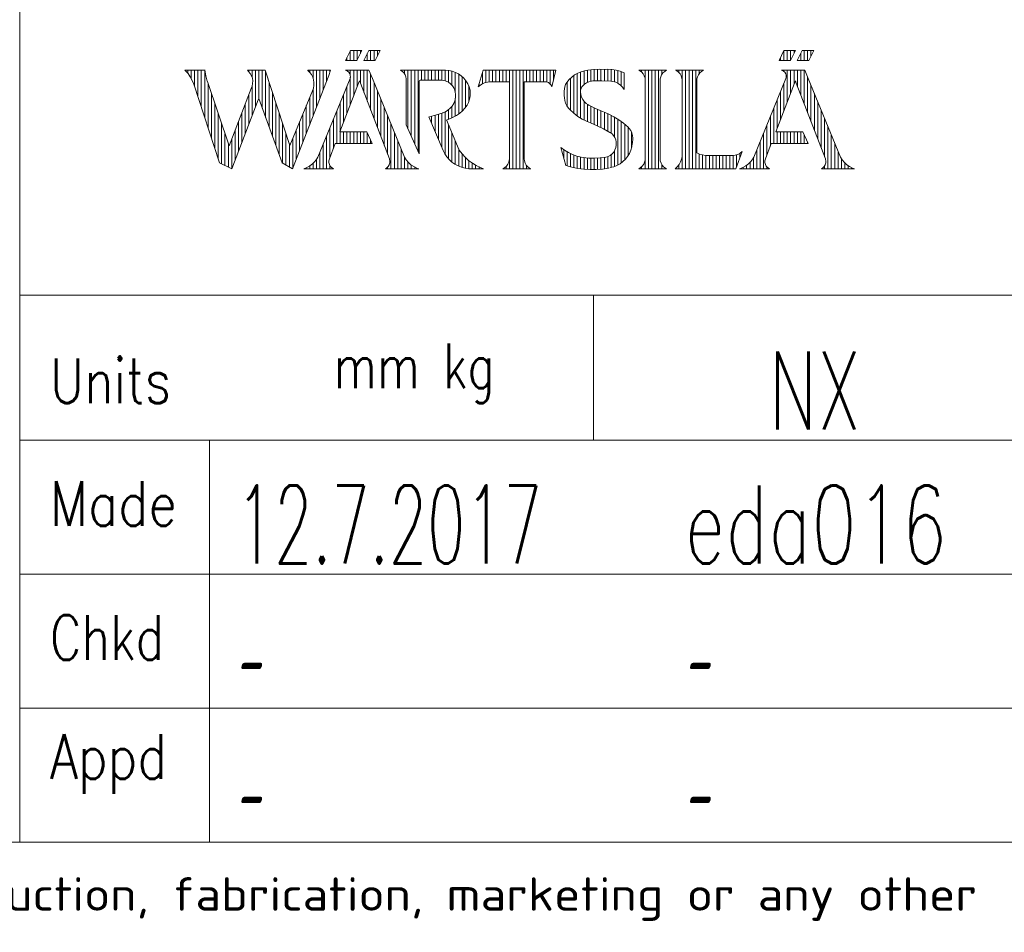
# Model space of a CAD drawing. Header units: inches. Extents: x 0 to 20790, y -12 to 14700.
# Tile 148 of 191: x 14140 to 15684, y 34 to 1464. Entities that reach past the tile are written whole.
import ezdxf

# ---------------------------------------------------------------- set-up
doc = ezdxf.new("R2010")
doc.units = ezdxf.units.IN
for name, color, linetype, true_color in [('1', 7, 'Continuous', 0xffffff), ('210', 7, 'Continuous', 0xffffff), ('254', 7, 'Continuous', 0xffffff)]:
    doc.layers.add(name, color=color, linetype=linetype, true_color=true_color)
doc.styles.add('iso-1', font='isocp.shx')
doc.styles.add('latin_extended', font='simplex.shx')

msp = doc.modelspace()

# ---------------------------------------------------------------- linework, layer by layer
at = {"layer": '1', "color": 7, "linetype": 'Continuous', "lineweight": 18}
msp.add_line((14140, 2100), (14140, 175), dxfattribs=at)
at = {"layer": '210', "color": 7, "linetype": 'Continuous', "lineweight": 18}
for p, q in [((14140, 175), (14140, 2100)), ((175, 175), (20615, 175))]:
    msp.add_line(p, q, dxfattribs=at)
at = {"layer": '210', "color": 20, "linetype": 'Continuous', "lineweight": 13}
for p, q in [((14650.786, 1400.382), (14658.491, 1415.797)), ((14658.491, 1415.797), (14676.479, 1415.797)), ((14668.771, 1400.382), (14676.479, 1415.797)), ((14679.446, 1400.382), (14687.155, 1415.797)), ((14687.155, 1415.797), (14705.139, 1415.797)), ((14697.43, 1400.382), (14705.139, 1415.797)), ((15330.449, 1400.382), (15338.157, 1415.797)), ((15338.157, 1415.797), (15356.141, 1415.797)), ((15348.433, 1400.382), (15356.141, 1415.797)), ((15359.112, 1400.382), (15366.817, 1415.797)), ((15366.817, 1415.797), (15384.801, 1415.797)), ((15377.096, 1400.382), (15384.801, 1415.797)), ((14668.771, 1400.382), (14650.786, 1400.382)), ((14679.446, 1400.382), (14697.43, 1400.382)), ((15348.433, 1400.382), (15330.449, 1400.382)), ((15359.112, 1400.382), (15377.096, 1400.382)), ((14399, 1384.967), (14430.575, 1384.967)), ((14399.692, 1384.294), (14399.025, 1384.943)), ((14403.874, 1379.66), (14399.692, 1384.294)), ((14407.504, 1374.58), (14403.874, 1379.66)), ((14410.534, 1369.121), (14407.504, 1374.58)), ((14430.451, 1385.903), (14432.028, 1376.412)), ((14432.028, 1376.412), (14434.039, 1367.998)), ((14498.978, 1383.189), (14497.145, 1384.966)), ((14497.163, 1384.95), (14524.726, 1384.95)), ((14501.511, 1379.933), (14498.978, 1383.189)), ((14503.448, 1376.292), (14501.511, 1379.933)), ((14504.733, 1372.372), (14503.448, 1376.292)), ((14524.726, 1384.95), (14563.666, 1267.127)), ((14567.874, 1230.571), (14624.438, 1376.534)), ((14591.692, 1384.967), (14627.383, 1384.967)), ((14591.961, 1384.74), (14591.692, 1384.966)), ((14595.049, 1381.641), (14591.961, 1384.74)), ((14597.595, 1378.082), (14595.049, 1381.641)), ((14599.532, 1374.159), (14597.595, 1378.082)), ((14600.809, 1369.974), (14599.532, 1374.159)), ((14624.438, 1376.534), (14627.383, 1384.967)), ((14650.786, 1384.967), (14687.514, 1384.967)), ((14651.471, 1384.627), (14651.275, 1384.687)), ((14653.873, 1383.494), (14651.471, 1384.627)), ((14655.89, 1381.766), (14653.873, 1383.494)), ((14657.379, 1379.566), (14655.89, 1381.766)), ((14658.235, 1377.051), (14657.379, 1379.566)), ((14657.85, 1371.8), (14658.396, 1374.4)), ((14658.396, 1374.4), (14658.235, 1377.051)), ((14687.514, 1384.967), (14692.889, 1371.8)), ((14737.619, 1384.629), (14736.91, 1384.967)), ((14736.911, 1384.967), (14807.277, 1384.967)), ((14740.347, 1382.841), (14737.619, 1384.629)), ((14738.005, 1384.425), (14738.005, 1384.967)), ((14742.625, 1380.506), (14740.347, 1382.841)), ((14744.344, 1377.735), (14742.625, 1380.506)), ((14743.315, 1379.549), (14743.315, 1384.967)), ((14745.423, 1374.658), (14744.344, 1377.735)), ((14745.812, 1371.42), (14745.423, 1374.658)), ((14807.433, 1384.965), (14807.277, 1384.967)), ((14812.774, 1384.554), (14807.433, 1384.965)), ((14818.013, 1383.44), (14812.774, 1384.554)), ((14823.059, 1381.642), (14818.013, 1383.44)), ((14827.822, 1379.192), (14823.059, 1381.642)), ((14832.22, 1376.134), (14827.822, 1379.192)), ((14836.173, 1372.52), (14832.22, 1376.134)), ((14858.633, 1358.98), (14866.601, 1384.967)), ((14866.601, 1384.967), (14980.507, 1384.967)), ((14974.406, 1359.096), (14980.507, 1384.967)), ((15005.405, 1374.309), (15001.303, 1370.396)), ((15009.965, 1377.678), (15005.405, 1374.309)), ((15014.909, 1380.449), (15009.965, 1377.678)), ((15020.162, 1382.581), (15014.909, 1380.449)), ((15025.64, 1384.039), (15020.162, 1382.581)), ((15030.784, 1384.99), (15025.683, 1384.048)), ((15040.114, 1386.152), (15030.784, 1384.99)), ((15049.505, 1386.607), (15040.114, 1386.152)), ((15058.904, 1386.35), (15049.505, 1386.607)), ((15061.453, 1386.431), (15058.864, 1386.353)), ((15068.198, 1386.143), (15061.453, 1386.431)), ((15074.875, 1385.147), (15068.198, 1386.143)), ((15081.41, 1383.454), (15074.875, 1385.147)), ((15087.731, 1381.084), (15081.41, 1383.454)), ((15087.73, 1381.084), (15087.73, 1354.843)), ((15112.319, 1383.971), (15110.442, 1384.972)), ((15154.226, 1384.967), (15110.452, 1384.967)), ((15115.141, 1381.826), (15112.319, 1383.971)), ((15117.479, 1379.161), (15115.141, 1381.826)), ((15119.241, 1376.084), (15117.479, 1379.161)), ((15120.355, 1372.718), (15119.241, 1376.084)), ((15144.91, 1374.762), (15144.07, 1371.318)), ((15146.419, 1377.971), (15144.91, 1374.762)), ((15148.536, 1380.815), (15146.419, 1377.971)), ((15151.177, 1383.18), (15148.536, 1380.815)), ((15154.236, 1384.972), (15151.177, 1383.18)), ((15170.057, 1383.973), (15168.183, 1384.972)), ((15211.964, 1384.967), (15168.194, 1384.967)), ((15172.88, 1381.827), (15170.057, 1383.973)), ((15175.22, 1379.163), (15172.88, 1381.827)), ((15176.982, 1376.085), (15175.22, 1379.163)), ((15178.096, 1372.719), (15176.982, 1376.085)), ((15202.65, 1374.764), (15201.809, 1371.32)), ((15204.159, 1377.972), (15202.65, 1374.764)), ((15206.278, 1380.816), (15204.159, 1377.972)), ((15208.92, 1383.181), (15206.278, 1380.816)), ((15211.98, 1384.973), (15208.92, 1383.181)), ((15334.286, 1384.967), (15371.014, 1384.967)), ((15334.971, 1384.627), (15334.775, 1384.687)), ((15337.373, 1383.494), (15334.971, 1384.627)), ((15339.39, 1381.766), (15337.373, 1383.494)), ((15340.879, 1379.566), (15339.39, 1381.766)), ((15341.735, 1377.051), (15340.879, 1379.566)), ((15341.35, 1371.8), (15341.896, 1374.4)), ((15341.896, 1374.4), (15341.735, 1377.051)), ((15371.014, 1384.967), (15376.389, 1371.8)), ((14412.925, 1363.351), (14410.534, 1369.121)), ((14412.913, 1363.384), (14453.43, 1240.039)), ((14434.224, 1367.329), (14468.162, 1266.338)), ((14502.89, 1356.282), (14504.391, 1360.124)), ((14504.391, 1360.124), (14505.211, 1364.167)), ((14505.326, 1368.29), (14504.733, 1372.372)), ((14505.211, 1364.167), (14505.326, 1368.29)), ((14600.435, 1356.969), (14601.266, 1361.264)), ((14601.392, 1365.638), (14600.809, 1369.974)), ((14601.266, 1361.264), (14601.392, 1365.638)), ((14657.85, 1371.8), (14607.602, 1248.718)), ((14641.948, 1288.602), (14671.115, 1364.535)), ((14671.115, 1364.535), (14672.586, 1368.37)), ((14674.06, 1364.535), (14672.586, 1368.37)), ((14719.571, 1246.054), (14674.06, 1364.535)), ((14692.889, 1371.8), (14743.137, 1248.718)), ((14745.812, 1371.419), (14745.812, 1299.664)), ((14766.774, 1368.797), (14766.34, 1367.666)), ((14766.34, 1367.666), (14766.4, 1366.982)), ((14766.4, 1253.936), (14766.4, 1366.982)), ((14767.759, 1369.504), (14766.774, 1368.797)), ((14768.971, 1369.551), (14767.759, 1369.504)), ((14768.971, 1369.551), (14799.801, 1369.551)), ((14800.891, 1369.553), (14799.802, 1369.551)), ((14804.885, 1369.107), (14800.891, 1369.553)), ((14808.738, 1367.966), (14804.885, 1369.107)), ((14812.33, 1366.165), (14808.738, 1367.966)), ((14815.549, 1363.759), (14812.33, 1366.165)), ((14818.294, 1360.825), (14815.549, 1363.759)), ((14820.481, 1357.453), (14818.294, 1360.825)), ((14839.614, 1368.415), (14836.173, 1372.52)), ((14842.482, 1363.891), (14839.614, 1368.415)), ((14844.725, 1359.027), (14842.482, 1363.891)), ((14846.305, 1353.909), (14844.725, 1359.027)), ((14860.767, 1360.806), (14858.632, 1358.979)), ((14860.145, 1360.309), (14860.145, 1363.911)), ((14864.59, 1363.324), (14860.767, 1360.806)), ((14868.756, 1365.22), (14864.59, 1363.324)), ((14873.166, 1366.45), (14868.756, 1365.22)), ((14877.712, 1366.982), (14873.166, 1366.45)), ((14907.71, 1366.982), (14877.713, 1366.982)), ((14907.71, 1366.981), (14907.71, 1246.339)), ((14930.832, 1366.982), (14930.832, 1246.34)), ((14964.234, 1366.982), (14930.832, 1366.982)), ((14966.088, 1366.659), (14964.234, 1366.982)), ((14968.805, 1365.597), (14966.088, 1366.659)), ((14971.186, 1363.91), (14968.805, 1365.597)), ((14973.09, 1361.7), (14971.186, 1363.91)), ((14974.406, 1359.095), (14973.09, 1361.7)), ((14995.565, 1362.711), (14994.248, 1357.001)), ((14997.722, 1366.001), (14995.552, 1362.668)), ((15001.303, 1370.396), (14997.722, 1366.001)), ((15021.508, 1359.092), (15020.134, 1356.472)), ((15023.466, 1361.311), (15021.508, 1359.092)), ((15025.502, 1363.262), (15023.468, 1361.313)), ((15028.689, 1365.47), (15025.502, 1363.262)), ((15032.226, 1367.06), (15028.689, 1365.47)), ((15035.993, 1367.979), (15032.226, 1367.06)), ((15038.574, 1368.233), (15036.496, 1368.132)), ((15052.899, 1368.52), (15038.574, 1368.233)), ((15067.223, 1368.097), (15052.899, 1368.52)), ((15070.128, 1367.576), (15067, 1368.115)), ((15074.377, 1366.228), (15070.128, 1367.576)), ((15078.357, 1364.222), (15074.377, 1366.228)), ((15081.969, 1361.61), (15078.357, 1364.222)), ((15085.119, 1358.457), (15081.969, 1361.61)), ((15087.73, 1354.844), (15085.119, 1358.457)), ((15120.776, 1369.197), (15120.355, 1372.718)), ((15120.776, 1369.198), (15120.776, 1246.34)), ((15144.07, 1371.318), (15143.902, 1369.197)), ((15143.902, 1369.198), (15143.902, 1246.34)), ((15178.518, 1369.198), (15178.096, 1372.719)), ((15178.518, 1369.198), (15178.518, 1249.948)), ((15201.809, 1371.32), (15201.64, 1369.2)), ((15201.64, 1369.198), (15201.64, 1255.567)), ((15341.35, 1371.8), (15291.102, 1248.718)), ((15325.448, 1288.602), (15354.615, 1364.535)), ((15354.615, 1364.535), (15356.086, 1368.37)), ((15357.56, 1364.535), (15356.086, 1368.37)), ((15403.071, 1246.054), (15357.56, 1364.535)), ((15376.389, 1371.8), (15426.637, 1248.718)), ((14468.162, 1266.338), (14502.89, 1356.283)), ((14563.666, 1267.127), (14598.919, 1352.864)), ((14598.919, 1352.864), (14600.435, 1356.969)), ((14822.04, 1353.75), (14820.481, 1357.453)), ((14822.924, 1349.83), (14822.04, 1353.75)), ((14822.523, 1338.829), (14823.163, 1343.552)), ((14822.901, 1343.608), (14822.924, 1343.785)), ((14823.095, 1348.318), (14822.923, 1349.837)), ((14823.163, 1343.552), (14823.095, 1348.318)), ((14845.283, 1339.677), (14846.242, 1345.101)), ((14846.242, 1345.101), (14846.495, 1350.603)), ((14846.495, 1350.603), (14846.306, 1353.898)), ((14994.248, 1357.001), (14993.63, 1351.176)), ((14993.63, 1351.176), (14993.722, 1345.319)), ((14993.722, 1345.319), (14994.11, 1341.876)), ((15019.422, 1353.6), (15019.379, 1350.967)), ((15019.379, 1350.966), (15019.824, 1346.865)), ((15020.134, 1356.472), (15019.422, 1353.6)), ((15019.824, 1346.865), (15020.964, 1342.902)), ((14472.637, 1230.308), (14513.677, 1338.399)), ((14514.732, 1340.766), (14551.301, 1240.039)), ((14814.857, 1325.346), (14817.924, 1328.823)), ((14817.924, 1328.823), (14820.425, 1332.729)), ((14820.425, 1332.729), (14821.187, 1334.247)), ((14821.189, 1334.254), (14822.523, 1338.829)), ((14838.017, 1325.542), (14841.375, 1330.319)), ((14841.375, 1330.319), (14843.641, 1334.438)), ((14843.634, 1334.421), (14845.283, 1339.677)), ((14994.116, 1341.828), (14994.663, 1337.433)), ((14994.663, 1337.433), (14995.905, 1333.182)), ((14995.905, 1333.182), (14997.81, 1329.183)), ((14997.81, 1329.183), (15000.33, 1325.539)), ((15020.964, 1342.902), (15022.768, 1339.192)), ((15022.768, 1339.192), (15025.181, 1335.847)), ((15025.181, 1335.847), (15028.132, 1332.965)), ((15028.132, 1332.965), (15031.533, 1330.632)), ((15031.533, 1330.632), (15032.996, 1329.869)), ((15032.067, 1330.362), (15042.706, 1325.098)), ((14782.349, 1312.23), (14793.357, 1315.097)), ((14793.357, 1315.097), (14803.656, 1318.459)), ((14803.029, 1318.234), (14807.321, 1319.989)), ((14807.321, 1319.989), (14811.294, 1322.378)), ((14811.294, 1322.378), (14814.857, 1325.346)), ((14819.649, 1311.472), (14824.851, 1314.121)), ((14824.851, 1314.121), (14829.693, 1317.383)), ((14829.693, 1317.383), (14834.104, 1321.209)), ((14834.104, 1321.209), (14838.017, 1325.542)), ((15000.33, 1325.539), (15002.912, 1322.787)), ((15002.891, 1322.808), (15008.715, 1317.486)), ((15008.715, 1317.486), (15014.994, 1312.71)), ((15014.994, 1312.71), (15021.677, 1308.518)), ((15042.706, 1325.098), (15053.632, 1320.479)), ((15053.632, 1320.479), (15055.159, 1319.894)), ((15063.473, 1316.37), (15056.1, 1319.542)), ((15071.635, 1312.135), (15063.473, 1316.37)), ((15079.445, 1307.283), (15071.635, 1312.135)), ((14745.812, 1299.664), (14766.4, 1253.936)), ((14781.699, 1312.084), (14803.85, 1259.392)), ((14809.193, 1306.976), (14816.509, 1309.951)), ((14809.381, 1307.042), (14829.21, 1259.867)), ((14816.509, 1309.951), (14819.467, 1311.38)), ((15021.677, 1308.518), (15028.71, 1304.945)), ((15028.71, 1304.945), (15032.157, 1303.473)), ((15035.082, 1302.387), (15032.286, 1303.426)), ((15045.438, 1298.059), (15035.082, 1302.387)), ((15055.5, 1293.083), (15045.438, 1298.059)), ((15086.857, 1301.842), (15079.445, 1307.283)), ((15093.826, 1295.845), (15086.857, 1301.842)), ((14641.948, 1288.602), (14684.21, 1288.602)), ((14684.21, 1288.602), (14692.722, 1269.946)), ((15065.229, 1287.481), (15055.5, 1293.083)), ((15065.631, 1287.273), (15065.13, 1287.542)), ((15068.624, 1285.199), (15065.631, 1287.273)), ((15071.158, 1282.585), (15068.624, 1285.199)), ((15073.137, 1279.529), (15071.158, 1282.585)), ((15095.773, 1293.741), (15093.861, 1295.813)), ((15098.063, 1290.375), (15095.773, 1293.741)), ((15099.734, 1286.662), (15098.063, 1290.375)), ((15100.735, 1282.716), (15099.734, 1286.662)), ((15101.036, 1278.655), (15100.735, 1282.716)), ((15325.448, 1288.602), (15367.71, 1288.602)), ((15367.71, 1288.602), (15376.222, 1269.946)), ((14625.605, 1246.054), (14634.78, 1269.946)), ((14692.722, 1269.946), (14634.78, 1269.946)), ((15074.486, 1276.147), (15073.137, 1279.529)), ((15075.153, 1272.568), (15074.486, 1276.147)), ((15074.494, 1263.707), (15075.077, 1267.481)), ((15075.077, 1267.481), (15075.114, 1268.926)), ((15075.114, 1268.927), (15075.153, 1272.568)), ((15099.569, 1264.869), (15099.91, 1266.54)), ((15099.944, 1266.674), (15100.881, 1271.755)), ((15100.881, 1271.755), (15101.116, 1276.921)), ((15101.116, 1276.921), (15101.026, 1278.797)), ((15309.105, 1246.054), (15318.28, 1269.946)), ((15376.222, 1269.946), (15318.28, 1269.946)), ((14803.85, 1259.394), (14806.403, 1254.211)), ((14806.403, 1254.211), (14809.573, 1249.381)), ((14829.21, 1259.867), (14833.541, 1254.012)), ((14833.541, 1254.012), (14838.422, 1248.607)), ((14988.408, 1263.97), (14996.313, 1235.786)), ((14988.411, 1263.968), (14994.134, 1259.661)), ((14994.134, 1259.661), (15000.256, 1255.942)), ((15000.256, 1255.942), (15006.716, 1252.849)), ((15006.716, 1252.849), (15013.451, 1250.41)), ((15013.451, 1250.41), (15020.395, 1248.651)), ((15062.451, 1249.74), (15065.826, 1251.528)), ((15065.826, 1251.528), (15068.813, 1253.909)), ((15068.813, 1253.909), (15071.307, 1256.802)), ((15071.307, 1256.802), (15073.222, 1260.106)), ((15073.222, 1260.106), (15074.494, 1263.707)), ((15092.952, 1249.851), (15095.8, 1254.557)), ((15095.8, 1254.557), (15098.018, 1259.591)), ((15098.018, 1259.591), (15099.569, 1264.869)), ((15201.638, 1255.568), (15206.012, 1253.565)), ((15206.012, 1253.565), (15210.633, 1252.228)), ((15210.633, 1252.228), (15215.4, 1251.586)), ((15215.4, 1251.586), (15218.981, 1251.568)), ((15218.587, 1251.367), (15257.645, 1251.367)), ((15257.651, 1251.367), (15261.842, 1251.915)), ((15261.842, 1251.915), (15265.883, 1253.157)), ((15272.918, 1257.434), (15262.598, 1230.571)), ((15265.883, 1253.157), (15269.66, 1255.058)), ((15269.66, 1255.058), (15272.922, 1257.438)), ((14453.43, 1240.039), (14472.637, 1230.308)), ((14551.301, 1240.039), (14567.874, 1230.571)), ((14590.126, 1232.449), (14594.712, 1234.972)), ((14594.712, 1234.972), (14598.915, 1238.092)), ((14598.915, 1238.092), (14602.656, 1241.753)), ((14602.656, 1241.753), (14605.868, 1245.886)), ((14605.868, 1245.886), (14607.602, 1248.719)), ((14624.901, 1243.182), (14624.9, 1240.225)), ((14624.9, 1240.225), (14625.603, 1237.352)), ((14625.605, 1246.054), (14624.901, 1243.182)), ((14625.603, 1237.352), (14626.968, 1234.73)), ((14717.895, 1234.294), (14719.373, 1236.855)), ((14719.373, 1236.855), (14720.2, 1239.694)), ((14719.749, 1245.549), (14719.571, 1246.054)), ((14720.328, 1242.649), (14719.749, 1245.549)), ((14720.2, 1239.694), (14720.328, 1242.649)), ((14743.137, 1248.719), (14745.981, 1244.324)), ((14745.981, 1244.324), (14749.394, 1240.355)), ((14749.394, 1240.355), (14753.312, 1236.885)), ((14753.312, 1236.885), (14757.664, 1233.977)), ((14809.573, 1249.381), (14813.311, 1244.977)), ((14813.311, 1244.977), (14817.562, 1241.065)), ((14817.562, 1241.065), (14822.261, 1237.704)), ((14822.261, 1237.704), (14827.337, 1234.946)), ((14827.337, 1234.946), (14832.713, 1232.832)), ((14838.422, 1248.607), (14843.807, 1243.703)), ((14843.807, 1243.703), (14849.645, 1239.348)), ((14849.645, 1239.348), (14855.879, 1235.582)), ((14855.879, 1235.582), (14862.451, 1232.442)), ((14903.073, 1234.722), (14905.191, 1237.565)), ((14905.191, 1237.565), (14906.701, 1240.773)), ((14906.701, 1240.773), (14907.542, 1244.217)), ((14907.542, 1244.217), (14907.71, 1246.339)), ((14930.832, 1246.34), (14931.254, 1242.819)), ((14931.254, 1242.819), (14932.368, 1239.453)), ((14932.368, 1239.453), (14934.13, 1236.376)), ((14934.13, 1236.376), (14936.47, 1233.711)), ((14996.312, 1235.787), (15005.604, 1233.088)), ((15020.395, 1248.651), (15027.479, 1247.589)), ((15027.479, 1247.589), (15032.392, 1247.269)), ((15032.478, 1247.263), (15041.318, 1247.008)), ((15041.318, 1247.008), (15050.152, 1247.464)), ((15050.152, 1247.464), (15058.888, 1248.622)), ((15058.804, 1248.608), (15062.451, 1249.74)), ((15071.237, 1233.723), (15076.345, 1235.766)), ((15076.345, 1235.766), (15081.147, 1238.45)), ((15081.147, 1238.45), (15085.563, 1241.73)), ((15085.563, 1241.73), (15089.52, 1245.552)), ((15089.52, 1245.552), (15092.952, 1249.851)), ((15116.142, 1234.723), (15118.259, 1237.567)), ((15118.259, 1237.567), (15119.768, 1240.775)), ((15119.768, 1240.775), (15120.608, 1244.22)), ((15120.608, 1244.22), (15120.776, 1246.341)), ((15143.902, 1246.341), (15144.323, 1242.82)), ((15144.323, 1242.82), (15145.437, 1239.454)), ((15145.437, 1239.454), (15147.198, 1236.377)), ((15147.198, 1236.377), (15149.537, 1233.712)), ((15170.944, 1233.738), (15173.786, 1237.386)), ((15173.786, 1237.386), (15176.036, 1241.425)), ((15176.036, 1241.425), (15177.641, 1245.761)), ((15177.641, 1245.761), (15178.518, 1249.945)), ((15273.626, 1232.449), (15278.212, 1234.972)), ((15278.212, 1234.972), (15282.415, 1238.092)), ((15282.415, 1238.092), (15286.156, 1241.753)), ((15286.156, 1241.753), (15289.368, 1245.886)), ((15289.368, 1245.886), (15291.102, 1248.719)), ((15309.105, 1246.054), (15308.4, 1243.182)), ((15308.4, 1243.182), (15308.4, 1240.225)), ((15308.4, 1240.225), (15309.102, 1237.352)), ((15309.102, 1237.352), (15310.468, 1234.73)), ((15401.395, 1234.294), (15402.873, 1236.855)), ((15402.873, 1236.855), (15403.7, 1239.694)), ((15403.249, 1245.549), (15403.071, 1246.054)), ((15403.828, 1242.649), (15403.249, 1245.549)), ((15403.7, 1239.694), (15403.828, 1242.649)), ((15426.637, 1248.719), (15429.481, 1244.324)), ((15429.481, 1244.324), (15432.894, 1240.355)), ((15432.894, 1240.355), (15436.812, 1236.885)), ((15436.812, 1236.885), (15441.164, 1233.977)), ((14631.821, 1230.571), (14585.239, 1230.571)), ((14585.24, 1230.571), (14590.126, 1232.449)), ((14626.968, 1234.73), (14628.919, 1232.507)), ((14628.919, 1232.507), (14631.342, 1230.813)), ((14713.355, 1230.571), (14715.85, 1232.159)), ((14765.5, 1230.571), (14713.355, 1230.571)), ((14715.85, 1232.159), (14717.895, 1234.294)), ((14757.664, 1233.977), (14762.37, 1231.686)), ((14762.37, 1231.686), (14765.499, 1230.571)), ((14832.713, 1232.832), (14838.308, 1231.393)), ((14838.308, 1231.393), (14844.037, 1230.653)), ((14844.037, 1230.653), (14845.689, 1230.571)), ((14867.401, 1230.571), (14845.69, 1230.571)), ((14862.451, 1232.442), (14867.401, 1230.571)), ((14897.371, 1230.565), (14900.431, 1232.357)), ((14941.156, 1230.571), (14897.387, 1230.571)), ((14900.431, 1232.357), (14903.073, 1234.722)), ((14936.47, 1233.711), (14939.293, 1231.565)), ((14939.293, 1231.565), (14941.168, 1230.565)), ((14939.801, 1230.571), (14939.801, 1231.265)), ((15005.604, 1233.088), (15015.069, 1231.078)), ((15015.069, 1231.078), (15024.656, 1229.769)), ((15020.884, 1230.52), (15025.032, 1230)), ((15024.656, 1229.769), (15034.314, 1229.168)), ((15034.314, 1229.168), (15043.99, 1229.277)), ((15043.99, 1229.277), (15053.631, 1230.096)), ((15053.631, 1230.096), (15063.186, 1231.621)), ((15063.186, 1231.621), (15064.155, 1231.816)), ((15065.908, 1232.356), (15071.237, 1233.723)), ((15110.442, 1230.566), (15113.501, 1232.358)), ((15154.226, 1230.571), (15110.452, 1230.571)), ((15113.501, 1232.358), (15116.142, 1234.723)), ((15149.537, 1233.712), (15152.359, 1231.567)), ((15152.359, 1231.567), (15154.236, 1230.566)), ((15167.578, 1230.569), (15170.944, 1233.738)), ((15262.598, 1230.571), (15167.58, 1230.571)), ((15315.32, 1230.571), (15268.739, 1230.571)), ((15268.74, 1230.571), (15273.626, 1232.449)), ((15269.048, 1230.571), (15269.048, 1230.668)), ((15310.468, 1234.73), (15312.419, 1232.507)), ((15312.419, 1232.507), (15314.843, 1230.813)), ((15314.843, 1230.813), (15315.32, 1230.571)), ((15396.855, 1230.571), (15399.35, 1232.159)), ((15449, 1230.571), (15396.855, 1230.571)), ((15399.35, 1232.159), (15401.395, 1234.294)), ((15441.164, 1233.977), (15445.87, 1231.686)), ((15445.87, 1231.686), (15448.999, 1230.571))]:
    msp.add_line(p, q, dxfattribs=at)
at = {"layer": '210', "color": 140, "linetype": 'Continuous', "lineweight": 13}
for p, q in [((14653.038, 1400.382), (14653.038, 1404.886)), ((14658.348, 1400.382), (14658.348, 1415.511)), ((14663.658, 1400.382), (14663.658, 1415.797)), ((14668.969, 1400.779), (14668.969, 1415.797)), ((14674.279, 1411.398), (14674.279, 1415.797)), ((14684.9, 1400.382), (14684.9, 1411.289)), ((14690.211, 1400.382), (14690.211, 1415.797)), ((14695.521, 1400.382), (14695.521, 1415.797)), ((14700.832, 1407.183), (14700.832, 1415.797)), ((15332.773, 1400.382), (15332.773, 1405.031)), ((15338.084, 1400.382), (15338.084, 1415.65)), ((15343.394, 1400.382), (15343.394, 1415.797)), ((15348.705, 1400.925), (15348.705, 1415.797)), ((15354.015, 1411.545), (15354.015, 1415.797)), ((15364.636, 1400.382), (15364.636, 1411.433)), ((15369.946, 1400.382), (15369.946, 1415.797)), ((15375.257, 1400.382), (15375.257, 1415.797)), ((15380.567, 1407.326), (15380.567, 1415.797)), ((14679.59, 1400.382), (14679.59, 1400.669)), ((15359.326, 1400.382), (15359.326, 1400.808)), ((14403.447, 1380.185), (14403.447, 1384.967)), ((14408.758, 1372.496), (14408.758, 1384.967)), ((14414.068, 1359.868), (14414.068, 1384.967)), ((14419.378, 1343.702), (14419.378, 1384.967)), ((14424.689, 1327.535), (14424.689, 1384.967)), ((14429.999, 1311.369), (14429.999, 1384.967)), ((14499.035, 1383.127), (14499.035, 1384.95)), ((14504.345, 1373.819), (14504.345, 1384.95)), ((14509.656, 1327.809), (14509.656, 1384.95)), ((14514.966, 1340.122), (14514.966, 1384.95)), ((14520.277, 1325.494), (14520.277, 1384.95)), ((14525.587, 1310.867), (14525.587, 1382.346)), ((14594.623, 1382.132), (14594.623, 1384.967)), ((14599.933, 1373.08), (14599.933, 1384.967)), ((14605.244, 1327.003), (14605.244, 1384.967)), ((14610.554, 1340.707), (14610.554, 1384.967)), ((14615.865, 1354.41), (14615.865, 1384.967)), ((14621.175, 1368.114), (14621.175, 1384.967)), ((14626.485, 1382.397), (14626.485, 1384.967)), ((14653.038, 1383.979), (14653.038, 1384.967)), ((14658.348, 1376.341), (14658.348, 1384.967)), ((14658.348, 1331.297), (14658.348, 1373.914)), ((14663.658, 1345.122), (14663.658, 1384.967)), ((14668.969, 1358.947), (14668.969, 1384.967)), ((14674.279, 1363.964), (14674.279, 1384.967)), ((14679.59, 1350.139), (14679.59, 1384.967)), ((14684.9, 1336.314), (14684.9, 1384.967)), ((14690.211, 1322.489), (14690.211, 1378.361)), ((14748.625, 1293.415), (14748.625, 1384.967)), ((14753.936, 1281.62), (14753.936, 1384.967)), ((14759.246, 1269.825), (14759.246, 1384.967)), ((14764.557, 1258.03), (14764.557, 1384.967)), ((14769.867, 1369.551), (14769.867, 1384.967)), ((14775.178, 1369.551), (14775.178, 1384.967)), ((14780.488, 1369.551), (14780.488, 1384.967)), ((14785.798, 1369.551), (14785.798, 1384.967)), ((14791.109, 1369.551), (14791.109, 1384.967)), ((14796.419, 1369.551), (14796.419, 1384.967)), ((14801.73, 1369.518), (14801.73, 1384.967)), ((14807.04, 1368.56), (14807.04, 1384.967)), ((14812.351, 1366.151), (14812.351, 1384.613)), ((14817.661, 1361.599), (14817.661, 1383.538)), ((14822.972, 1349.465), (14822.972, 1381.68)), ((14828.282, 1316.342), (14828.282, 1378.912)), ((14833.592, 1320.715), (14833.592, 1374.986)), ((14865.455, 1363.783), (14865.455, 1381.23)), ((14870.765, 1365.872), (14870.765, 1384.967)), ((14876.076, 1366.873), (14876.076, 1384.967)), ((14881.386, 1366.982), (14881.386, 1384.967)), ((14886.697, 1366.982), (14886.697, 1384.967)), ((14892.007, 1366.982), (14892.007, 1384.967)), ((14897.318, 1366.982), (14897.318, 1384.967)), ((14902.628, 1366.982), (14902.628, 1384.967)), ((14907.938, 1230.571), (14907.938, 1384.967)), ((14913.249, 1230.571), (14913.249, 1384.967)), ((14918.559, 1230.571), (14918.559, 1384.967)), ((14923.87, 1230.571), (14923.87, 1384.967)), ((14929.18, 1230.571), (14929.18, 1384.967)), ((14934.491, 1366.982), (14934.491, 1384.967)), ((14939.801, 1366.982), (14939.801, 1384.967)), ((14945.111, 1366.982), (14945.111, 1384.967)), ((14950.422, 1366.982), (14950.422, 1384.967)), ((14955.732, 1366.982), (14955.732, 1384.967)), ((14961.043, 1366.982), (14961.043, 1384.967)), ((14966.353, 1366.588), (14966.353, 1384.967)), ((14971.664, 1363.451), (14971.664, 1384.967)), ((14976.974, 1369.987), (14976.974, 1384.967)), ((15008.837, 1317.384), (15008.837, 1376.925)), ((15014.147, 1313.303), (15014.147, 1380.074)), ((15019.458, 1353.867), (15019.458, 1382.339)), ((15024.768, 1362.618), (15024.768, 1383.856)), ((15030.079, 1366.188), (15030.079, 1384.873)), ((15035.389, 1367.881), (15035.389, 1385.653)), ((15040.699, 1368.32), (15040.699, 1386.201)), ((15046.01, 1368.471), (15046.01, 1386.521)), ((15051.32, 1368.523), (15051.32, 1386.612)), ((15056.631, 1368.479), (15056.631, 1386.478)), ((15061.941, 1368.336), (15061.941, 1386.434)), ((15067.252, 1368.085), (15067.252, 1386.226)), ((15072.562, 1366.895), (15072.562, 1385.573)), ((15077.872, 1364.51), (15077.872, 1384.461)), ((15083.183, 1360.512), (15083.183, 1382.865)), ((15115.045, 1381.914), (15115.045, 1384.967)), ((15120.356, 1372.712), (15120.356, 1384.967)), ((15125.666, 1230.571), (15125.666, 1384.967)), ((15130.977, 1230.571), (15130.977, 1384.967)), ((15136.287, 1230.571), (15136.287, 1384.967)), ((15141.598, 1230.571), (15141.598, 1384.967)), ((15146.908, 1378.741), (15146.908, 1384.967)), ((15152.218, 1383.884), (15152.218, 1384.967)), ((15210.879, 1384.967), (15168.194, 1384.967)), ((15173.46, 1381.262), (15173.46, 1384.967)), ((15178.771, 1230.571), (15178.771, 1384.967)), ((15184.081, 1230.571), (15184.081, 1384.967)), ((15189.392, 1230.571), (15189.392, 1384.967)), ((15194.702, 1230.571), (15194.702, 1384.967)), ((15200.012, 1230.571), (15200.012, 1384.967)), ((15205.323, 1379.679), (15205.323, 1384.967)), ((15210.633, 1384.285), (15210.633, 1384.967)), ((15338.084, 1382.988), (15338.084, 1384.967)), ((15343.394, 1335.322), (15343.394, 1384.967)), ((15348.705, 1349.147), (15348.705, 1384.967)), ((15354.015, 1362.972), (15354.015, 1384.967)), ((15359.326, 1359.939), (15359.326, 1384.967)), ((15364.636, 1346.114), (15364.636, 1384.967)), ((15369.946, 1332.289), (15369.946, 1384.967)), ((15375.257, 1318.464), (15375.257, 1374.573)), ((14435.31, 1295.203), (14435.31, 1364.097)), ((14504.345, 1313.822), (14504.345, 1359.972)), ((14530.898, 1296.24), (14530.898, 1366.277)), ((14653.038, 1317.472), (14653.038, 1360.011)), ((14695.521, 1308.664), (14695.521, 1365.352)), ((14838.903, 1326.687), (14838.903, 1369.359)), ((14844.213, 1336.015), (14844.213, 1360.298)), ((14998.216, 1328.505), (14998.216, 1366.679)), ((15003.526, 1322.179), (15003.526, 1372.638)), ((15338.084, 1321.497), (15338.084, 1363.798)), ((15380.567, 1304.639), (15380.567, 1361.565)), ((14440.62, 1279.037), (14440.62, 1348.295)), ((14499.035, 1299.836), (14499.035, 1346.299)), ((14536.208, 1281.612), (14536.208, 1350.209)), ((14599.933, 1313.3), (14599.933, 1355.369)), ((14647.727, 1303.647), (14647.727, 1347.003)), ((14700.832, 1294.839), (14700.832, 1352.345)), ((15019.458, 1309.818), (15019.458, 1349.482)), ((15332.773, 1307.672), (15332.773, 1350.791)), ((15385.878, 1290.814), (15385.878, 1348.557)), ((14445.931, 1262.87), (14445.931, 1332.493)), ((14493.725, 1285.849), (14493.725, 1332.545)), ((14513.677, 1338.399), (14514.732, 1340.766)), ((14541.518, 1266.984), (14541.518, 1334.141)), ((14589.312, 1285.893), (14589.312, 1329.501)), ((14594.623, 1299.596), (14594.623, 1342.416)), ((14642.417, 1289.822), (14642.417, 1333.996)), ((14706.142, 1281.014), (14706.142, 1339.337)), ((14817.661, 1310.492), (14817.661, 1328.48)), ((14822.972, 1313.071), (14822.972, 1341.486)), ((15024.768, 1306.85), (15024.768, 1336.34)), ((15030.079, 1304.34), (15030.079, 1331.525)), ((15035.389, 1302.27), (15035.389, 1328.633)), ((15327.463, 1293.848), (15327.463, 1337.783)), ((15391.188, 1276.989), (15391.188, 1335.55)), ((14451.241, 1246.704), (14451.241, 1316.691)), ((14488.414, 1271.862), (14488.414, 1318.79)), ((14546.829, 1252.357), (14546.829, 1318.072)), ((14584.002, 1272.189), (14584.002, 1316.585)), ((14637.106, 1269.946), (14637.106, 1320.988)), ((14711.452, 1267.189), (14711.452, 1326.329)), ((14716.763, 1253.364), (14716.763, 1313.322)), ((14785.798, 1302.332), (14785.798, 1313.05)), ((14791.109, 1289.7), (14791.109, 1314.451)), ((14796.419, 1277.068), (14796.419, 1316.026)), ((14801.73, 1264.436), (14801.73, 1317.778)), ((14807.04, 1253.13), (14807.04, 1319.85)), ((14812.351, 1308.167), (14812.351, 1323.164)), ((15040.699, 1300.135), (15040.699, 1326.031)), ((15046.01, 1297.797), (15046.01, 1323.62)), ((15051.32, 1295.247), (15051.32, 1321.393)), ((15056.631, 1292.474), (15056.631, 1319.333)), ((15061.941, 1289.466), (15061.941, 1317.078)), ((15067.252, 1286.258), (15067.252, 1314.509)), ((15322.152, 1269.946), (15322.152, 1324.775)), ((15396.499, 1263.164), (15396.499, 1322.542)), ((14456.552, 1238.458), (14456.552, 1300.889)), ((14483.104, 1257.875), (14483.104, 1305.036)), ((14552.139, 1239.56), (14552.139, 1302.004)), ((14578.692, 1258.486), (14578.692, 1303.67)), ((14631.796, 1262.175), (14631.796, 1307.98)), ((14722.073, 1230.571), (14722.073, 1300.314)), ((14812.351, 1246.007), (14812.351, 1299.976)), ((15072.562, 1280.56), (15072.562, 1311.602)), ((15077.872, 1236.532), (15077.872, 1308.328)), ((15083.183, 1239.852), (15083.183, 1304.649)), ((15088.493, 1244.462), (15088.493, 1300.517)), ((15311.531, 1252.373), (15311.531, 1298.76)), ((15316.842, 1266.201), (15316.842, 1311.767)), ((15401.809, 1249.339), (15401.809, 1309.534)), ((14461.862, 1235.767), (14461.862, 1285.086)), ((14477.793, 1243.888), (14477.793, 1291.282)), ((14557.45, 1236.526), (14557.45, 1285.936)), ((14573.381, 1244.782), (14573.381, 1290.755)), ((14621.175, 1230.571), (14621.175, 1281.965)), ((14626.485, 1248.347), (14626.485, 1294.972)), ((14642.417, 1269.946), (14642.417, 1288.602)), ((14647.727, 1269.946), (14647.727, 1288.602)), ((14653.038, 1269.946), (14653.038, 1288.602)), ((14658.348, 1269.946), (14658.348, 1288.602)), ((14663.658, 1269.946), (14663.658, 1288.602)), ((14668.969, 1269.946), (14668.969, 1288.602)), ((14674.279, 1269.946), (14674.279, 1288.602)), ((14679.59, 1269.946), (14679.59, 1288.602)), ((14684.9, 1269.946), (14684.9, 1287.089)), ((14727.384, 1230.571), (14727.384, 1287.306)), ((14817.661, 1240.985), (14817.661, 1287.342)), ((15093.804, 1251.121), (15093.804, 1295.866)), ((15099.114, 1263.037), (15099.114, 1288.25)), ((15306.221, 1230.571), (15306.221, 1285.752)), ((15327.463, 1269.946), (15327.463, 1288.602)), ((15332.773, 1269.946), (15332.773, 1288.602)), ((15338.084, 1269.946), (15338.084, 1288.602)), ((15343.394, 1269.946), (15343.394, 1288.602)), ((15348.705, 1269.946), (15348.705, 1288.602)), ((15354.015, 1269.946), (15354.015, 1288.602)), ((15359.326, 1269.946), (15359.326, 1288.602)), ((15364.636, 1269.946), (15364.636, 1288.602)), ((15369.946, 1269.946), (15369.946, 1283.7)), ((15407.119, 1230.571), (15407.119, 1296.527)), ((15412.43, 1230.571), (15412.43, 1283.519)), ((14467.172, 1233.077), (14467.172, 1269.284)), ((14472.483, 1230.386), (14472.483, 1277.528)), ((14562.76, 1233.492), (14562.76, 1269.867)), ((14568.071, 1231.079), (14568.071, 1277.84)), ((14615.865, 1230.571), (14615.865, 1268.957)), ((14690.211, 1269.946), (14690.211, 1275.451)), ((14732.694, 1230.571), (14732.694, 1274.298)), ((14822.972, 1237.268), (14822.972, 1274.708)), ((15300.911, 1230.571), (15300.911, 1272.744)), ((15375.257, 1269.946), (15375.257, 1272.062)), ((15417.74, 1230.571), (15417.74, 1270.511)), ((14610.554, 1230.571), (14610.554, 1255.949)), ((14738.005, 1230.571), (14738.005, 1261.291)), ((14828.282, 1234.518), (14828.282, 1262.074)), ((14833.592, 1232.556), (14833.592, 1253.949)), ((14992.905, 1247.935), (14992.905, 1260.512)), ((14998.216, 1235.173), (14998.216, 1257.09)), ((15003.526, 1233.627), (15003.526, 1254.277)), ((15008.837, 1232.32), (15008.837, 1251.999)), ((15067.252, 1232.632), (15067.252, 1252.551)), ((15072.562, 1234.181), (15072.562, 1258.799)), ((15205.323, 1230.571), (15205.323, 1253.83)), ((15210.633, 1230.571), (15210.633, 1252.228)), ((15215.944, 1230.571), (15215.944, 1251.558)), ((15221.254, 1230.571), (15221.254, 1251.367)), ((15226.565, 1230.571), (15226.565, 1251.367)), ((15231.875, 1230.571), (15231.875, 1251.367)), ((15237.185, 1230.571), (15237.185, 1251.367)), ((15242.496, 1230.571), (15242.496, 1251.367)), ((15247.806, 1230.571), (15247.806, 1251.367)), ((15253.117, 1230.571), (15253.117, 1251.367)), ((15258.427, 1230.571), (15258.427, 1251.415)), ((15263.738, 1233.538), (15263.738, 1252.405)), ((15269.048, 1247.361), (15269.048, 1254.694)), ((15295.6, 1230.571), (15295.6, 1259.736)), ((15423.051, 1230.571), (15423.051, 1257.503)), ((14599.933, 1230.571), (14599.933, 1238.993)), ((14605.244, 1230.571), (14605.244, 1244.988)), ((14626.485, 1230.571), (14626.485, 1235.494)), ((14743.315, 1230.571), (14743.315, 1248.401)), ((14748.625, 1230.571), (14748.625, 1241.158)), ((14753.936, 1230.571), (14753.936, 1236.414)), ((14838.903, 1231.283), (14838.903, 1248.129)), ((14844.213, 1230.641), (14844.213, 1243.371)), ((14849.524, 1230.571), (14849.524, 1239.43)), ((14854.834, 1230.571), (14854.834, 1236.157)), ((14934.491, 1230.571), (14934.491, 1235.889)), ((15014.147, 1231.242), (15014.147, 1250.2)), ((15019.458, 1230.39), (15019.458, 1248.846)), ((15024.768, 1229.758), (15024.768, 1247.911)), ((15030.079, 1229.344), (15030.079, 1247.378)), ((15035.389, 1229.145), (15035.389, 1247.1)), ((15040.699, 1229.16), (15040.699, 1247.003)), ((15046.01, 1229.389), (15046.01, 1247.162)), ((15051.32, 1229.835), (15051.32, 1247.578)), ((15056.631, 1230.497), (15056.631, 1248.255)), ((15061.941, 1231.381), (15061.941, 1249.536)), ((15120.356, 1230.571), (15120.356, 1242.826)), ((15146.908, 1230.571), (15146.908, 1236.796)), ((15173.46, 1230.571), (15173.46, 1236.903)), ((15279.669, 1230.571), (15279.669, 1235.955)), ((15284.979, 1230.571), (15284.979, 1240.492)), ((15290.29, 1230.571), (15290.29, 1247.324)), ((15428.361, 1230.571), (15428.361, 1245.902)), ((15433.672, 1230.571), (15433.672, 1239.588)), ((15438.982, 1230.571), (15438.982, 1235.328)), ((14589.312, 1230.571), (14589.312, 1232.083)), ((14594.623, 1230.571), (14594.623, 1234.915)), ((14631.342, 1230.813), (14631.82, 1230.571)), ((14631.796, 1230.571), (14631.796, 1230.583)), ((14716.763, 1230.571), (14716.763, 1232.987)), ((14759.246, 1230.571), (14759.246, 1233.118)), ((14764.557, 1230.571), (14764.557, 1230.875)), ((14860.145, 1230.571), (14860.145, 1233.455)), ((14865.455, 1230.571), (14865.455, 1231.259)), ((14902.628, 1230.571), (14902.628, 1234.253)), ((15115.045, 1230.571), (15115.045, 1233.624)), ((15152.218, 1230.571), (15152.218, 1231.653)), ((15168.15, 1230.571), (15168.15, 1231.042)), ((15274.359, 1230.571), (15274.359, 1232.799)), ((15311.531, 1230.571), (15311.531, 1233.387)), ((15401.809, 1230.571), (15401.809, 1234.881)), ((15444.292, 1230.571), (15444.292, 1232.367))]:
    msp.add_line(p, q, dxfattribs=at)
at = {"layer": '210', "color": 7, "linetype": 'Continuous', "lineweight": 13}
for p, q in [((14140.014, 1032.502), (17254.835, 1032.502)), ((15039.514, 1032.502), (15039.514, 805.002)), ((14140.014, 805.002), (20615.014, 805.002)), ((14437.524, 805.002), (14437.523, 175)), ((14140.016, 595), (16450.016, 595)), ((14140.016, 385.001), (16450.016, 385.001))]:
    msp.add_line(p, q, dxfattribs=at)
at = {"layer": '254', "color": 3, "linetype": 'Continuous', "lineweight": 13}
msp.add_line((14140, 175), (9100, 175), dxfattribs=at)

# ---------------------------------------------------------------- texts
at = {"layer": '210', "color": 3, "linetype": 'Continuous', "lineweight": 18, "attachment_point": 7, "line_spacing_factor": 0.963855}
for s, insert, char_height, style in [('\\W0.6563;NX', (15314.415, 821.751), 122.5, 'latin_extended'), ('\\W0.6755;eda016  Danielsson', (15182.438, 611.749), 122.5, 'latin_extended'), ('\\W0.5708;12.7.2017', (14479.015, 611.749), 122.5, 'latin_extended'), ('\\W0.6270;\\Q15.000000;-\\Q0;', (14472.523, 409.603), 105, 'iso-1'), ('\\W0.6270;\\Q15.000000;-\\Q0;', (15175.945, 409.603), 105, 'iso-1'), ('\\W0.6270;\\Q15.000000;-\\Q0;', (14472.523, 199.603), 105, 'iso-1'), ('\\W0.6270;\\Q15.000000;-\\Q0;', (15175.945, 199.603), 105, 'iso-1')]:
    msp.add_mtext(s, dxfattribs=dict(at, insert=insert, char_height=char_height, style=style))
at = {"layer": '210', "color": 211, "linetype": 'Continuous', "lineweight": 18, "char_height": 70, "attachment_point": 7, "line_spacing_factor": 0.963855, "style": 'latin_extended'}
for s, insert in [('\\W0.8114;Units', (14187.474, 863.323)), ('\\W0.7504;mm kg', (14632.612, 863.323)), ('\\W0.8292;Made', (14187.473, 670.822)), ('\\W0.7846;Chkd', (14187.473, 460.821)), ('\\W0.8158;Appd', (14187.473, 250.822))]:
    msp.add_mtext(s, dxfattribs=dict(at, insert=insert))
at = {"layer": '210', "color": 211, "linetype": 'Continuous', "lineweight": 13, "insert": (6448.722, 51.676), "char_height": 52.5, "attachment_point": 7, "line_spacing_factor": 0.963855, "style": 'iso-1'}
msp.add_mtext('\\W1.2083;Copyright Wärtsilä. All rights reserved. By taking possession of the drawing the recipient recognizes and honours these rights. Neither the whole nor any part of this drawing may be used in any way for construction, fabrication, marketing or any other', dxfattribs=at)

doc.saveas('drawing.dxf')
